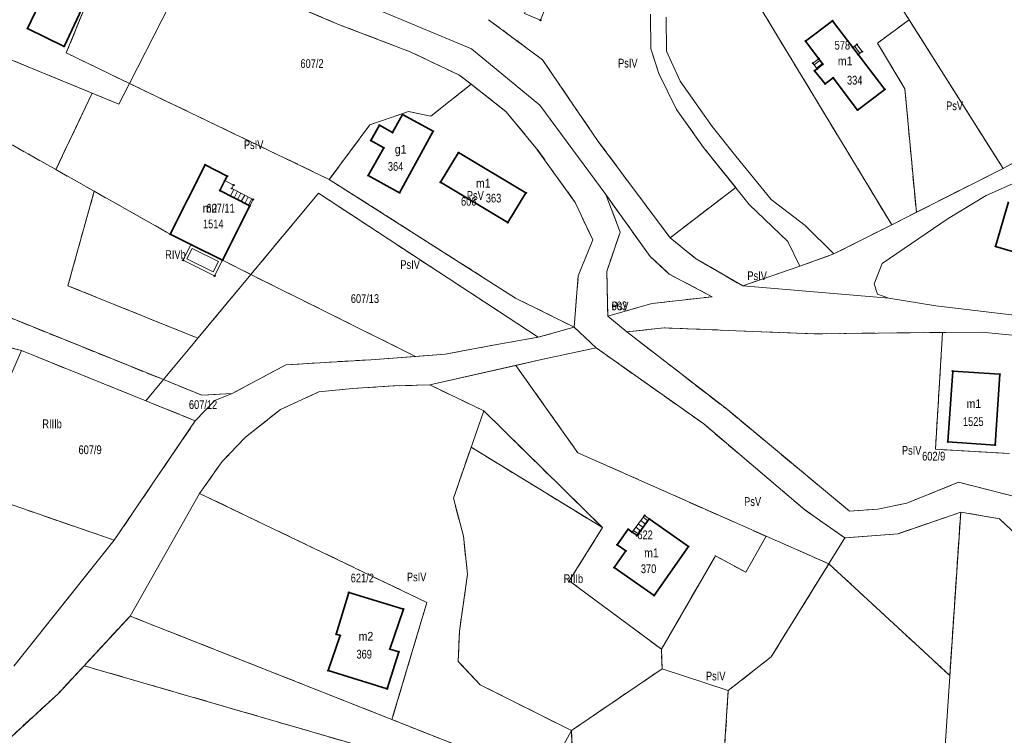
# Model space of a CAD drawing. Header units: metres. Extents: x 7496145 to 7500200, y 5498500 to 5502080.
# Tile 141 of 202: x 7498539 to 7498707, y 5501309 to 5501432. Entities that reach past the tile are written whole.
import ezdxf
from ezdxf.enums import TextEntityAlignment as Align

# ---------------------------------------------------------------- set-up
doc = ezdxf.new("R2010")
doc.units = ezdxf.units.M
doc.header["$MEASUREMENT"] = 0
for name, pattern in [('2.25_0.75', [3, 2.25, -0.75]), ('219-1000', [0]), ('egug-1000', [0])]:
    doc.linetypes.add(name, pattern=pattern)
doc.layers.get('0').update_dxf_attribs({"color": 2, "linetype": 'CONTINUOUS', "lineweight": 5})
for name, color, linetype in [('209-oznaczenie konturu klasyfikacyjnego', 7, 'CONTINUOUS'), ('211-numer działki ewidencyjnej', 7, 'CONTINUOUS'), ('217-kontur klasyfikacyjny', 7, 'CONTINUOUS'), ('218-kontur użytku gruntowego', 7, 'CONTINUOUS'), ('219-działka ewidencyjna', 7, 'CONTINUOUS'), ('312-budynek ewidencyjny', 7, 'CONTINUOUS'), ('312-oznaczenie budynku ewidencyjnego', 7, 'CONTINUOUS'), ('312-oznaczenie budynku ewidencyjnego-Atr117', 7, 'CONTINUOUS'), ('352-schody', 7, 'CONTINUOUS'), ('Punkt budynku', 7, 'CONTINUOUS'), ('taras', 7, 'CONTINUOUS')]:
    doc.layers.add(name, color=color, linetype=linetype)
doc.styles.get("Standard").update_dxf_attribs({"font": 'Working1250', "width": 0.75})

# ---------------------------------------------------------------- blocks, each defined once
blk = doc.blocks.new('PUNKTBUD')
at = {"color": 0}
blk.add_circle((0, 0), 0.09, dxfattribs=at)

msp = doc.modelspace()

# ---------------------------------------------------------------- linework, layer by layer
at = {"layer": '217-kontur klasyfikacyjny', "color": 3, "linetype": '2.25_0.75', "lineweight": 18, "flags": 128}
for points in [[(7498683.07, 5501444.75), (7498691.17, 5501431.93)], [(7498552.75, 5501441.17), (7498546.62, 5501426.24)], [(7498593.34, 5501431.14), (7498572.6, 5501439.91)], [(7498688.18, 5501396.79), (7498662.35, 5501439.46)], [(7498619.07, 5501431.94), (7498628.32, 5501425.03)], [(7498646.89, 5501426.94), (7498646.8, 5501432.91)], [(7498691.17, 5501431.93), (7498685.74, 5501427.94)], [(7498691.17, 5501431.93), (7498707.28, 5501406.43)], [(7498551.08, 5501419.32), (7498523.91, 5501430.51)], [(7498605.62, 5501426.43), (7498593.34, 5501431.14)], [(7498647.73, 5501424.3), (7498646.89, 5501426.94)], [(7498685.74, 5501427.94), (7498690.44, 5501420.07)], [(7498546.62, 5501426.24), (7498557.5, 5501420.99)], [(7498613.97, 5501422.46), (7498605.62, 5501426.43)], [(7498628.32, 5501425.03), (7498637.86, 5501411.07)], [(7498648.24, 5501422.71), (7498647.73, 5501424.3)], [(7498616.07, 5501420.87), (7498613.97, 5501422.46)], [(7498651.28, 5501416.55), (7498648.24, 5501422.71)], [(7498557.5, 5501420.99), (7498555.66, 5501417.44)], [(7498591.74, 5501404.55), (7498557.5, 5501420.99)], [(7498616.07, 5501420.87), (7498609.14, 5501415.4)], [(7498622.06, 5501416.15), (7498616.07, 5501420.87)], [(7498690.44, 5501420.07), (7498692.41, 5501398.93)], [(7498551.08, 5501419.32), (7498544.85, 5501406.24)], [(7498555.66, 5501417.44), (7498551.08, 5501419.32)], [(7498605.35, 5501416.19), (7498598.72, 5501413.94)], [(7498609.14, 5501415.4), (7498605.35, 5501416.19)], [(7498627.18, 5501409.98), (7498622.06, 5501416.15)], [(7498655.91, 5501410.05), (7498651.28, 5501416.55)], [(7498707.28, 5501406.43), (7498725.08, 5501416.13)], [(7498532.24, 5501413.36), (7498544.85, 5501406.24)], [(7498598.72, 5501413.94), (7498591.74, 5501404.55)], [(7498633.93, 5501400.58), (7498627.18, 5501409.98)], [(7498637.86, 5501411.07), (7498650.17, 5501394.56)], [(7498661.45, 5501403.15), (7498655.91, 5501410.05)], [(7498544.85, 5501406.24), (7498551.43, 5501402.53)], [(7498692.41, 5501398.93), (7498707.28, 5501406.43)], [(7498623.7, 5501384.21), (7498591.74, 5501404.55)], [(7498650.17, 5501394.56), (7498661.45, 5501403.15)], [(7498551.43, 5501402.53), (7498546.91, 5501386.34)], [(7498551.43, 5501402.53), (7498564.48, 5501395.17)], [(7498578.29, 5501388.26), (7498589.89, 5501402.19)], [(7498589.89, 5501402.19), (7498627.57, 5501377.51)], [(7498639.15, 5501401.96), (7498641.61, 5501395.52)], [(7498646.77, 5501391.36), (7498639.15, 5501401.96)], [(7498636.91, 5501394.19), (7498633.93, 5501400.58)], [(7498687.15, 5501396.27), (7498688.18, 5501396.79)], [(7498564.48, 5501395.17), (7498573.41, 5501390.69)], [(7498641.61, 5501395.52), (7498639.34, 5501388.8)], [(7498678.26, 5501391.78), (7498687.15, 5501396.27)], [(7498634.44, 5501388.06), (7498636.91, 5501394.19)], [(7498650.17, 5501394.56), (7498654.56, 5501391.02)], [(7498507.61, 5501392.69), (7498563.29, 5501370.24)], [(7498650.05, 5501388.34), (7498646.77, 5501391.36)], [(7498672.44, 5501389.7), (7498678.26, 5501391.78)], [(7498573.41, 5501390.69), (7498578.29, 5501388.26)], [(7498654.56, 5501391.02), (7498662.64, 5501386.3)], [(7498662.64, 5501386.3), (7498672.44, 5501389.7)], [(7498569.19, 5501377.33), (7498578.29, 5501388.26)], [(7498578.29, 5501388.26), (7498606.53, 5501374.23)], [(7498633.72, 5501379.23), (7498634.44, 5501388.06)], [(7498639.34, 5501388.8), (7498639.51, 5501381.13)], [(7498657.4, 5501384.45), (7498650.05, 5501388.34)], [(7498546.91, 5501386.34), (7498569.19, 5501377.33)], [(7498633.72, 5501379.23), (7498623.7, 5501384.21)], [(7498639.51, 5501381.13), (7498647.06, 5501383.28)], [(7498647.06, 5501383.28), (7498657.4, 5501384.45)], [(7498538.94, 5501375.22), (7498523.69, 5501379.1)], [(7498627.57, 5501377.51), (7498633.72, 5501379.23)], [(7498649.15, 5501379.11), (7498642.75, 5501378.43)], [(7498642.75, 5501378.43), (7498660, 5501365.1)], [(7498664.28, 5501378.51), (7498649.15, 5501379.11)], [(7498674.91, 5501378.09), (7498664.28, 5501378.51)], [(7498691.31, 5501378.28), (7498674.91, 5501378.09)], [(7498696.89, 5501378.31), (7498691.31, 5501378.28)], [(7498695.69, 5501358.31), (7498696.89, 5501378.31)], [(7498611.63, 5501374.61), (7498619.83, 5501376.14)], [(7498619.83, 5501376.14), (7498627.57, 5501377.51)], [(7498560.26, 5501366.62), (7498538.94, 5501375.22)], [(7498606.53, 5501374.23), (7498611.63, 5501374.61)], [(7498637.51, 5501375.68), (7498628.12, 5501373.67)], [(7498655.95, 5501362.65), (7498637.51, 5501375.68)], [(7498575.08, 5501367.85), (7498584.3, 5501372.78)], [(7498584.3, 5501372.78), (7498598.89, 5501373.66)], [(7498598.89, 5501373.66), (7498606.53, 5501374.23)], [(7498628.12, 5501373.67), (7498623.74, 5501372.68)], [(7498623.74, 5501372.68), (7498634.34, 5501357.71)], [(7498563.29, 5501370.24), (7498569.91, 5501367.57)], [(7498569.91, 5501367.57), (7498575.08, 5501367.85)], [(7498589.95, 5501368.12), (7498583.37, 5501365.12)], [(7498595.74, 5501368.71), (7498589.95, 5501368.12)], [(7498602.69, 5501369.16), (7498595.74, 5501368.71)], [(7498608.97, 5501369.35), (7498602.69, 5501369.16)], [(7498618.25, 5501364.87), (7498608.97, 5501369.35)], [(7498568.76, 5501363.18), (7498560.26, 5501366.62)], [(7498583.37, 5501365.12), (7498577.39, 5501360.38)], [(7498638.6, 5501344.87), (7498618.25, 5501364.87)], [(7498660, 5501365.1), (7498680.95, 5501347.7)], [(7498554.86, 5501342.71), (7498568.76, 5501363.18)], [(7498673.36, 5501347.87), (7498655.95, 5501362.65)], [(7498577.39, 5501360.38), (7498573.37, 5501356.19)], [(7498613.02, 5501349.94), (7498616.07, 5501358.65)], [(7498616.07, 5501358.65), (7498638.6, 5501344.87)], [(7498634.34, 5501357.71), (7498666.64, 5501343.39)], [(7498708.37, 5501357.59), (7498695.69, 5501358.31)], [(7498573.37, 5501356.19), (7498569.5, 5501350.74)], [(7498690.77, 5501349.08), (7498699.65, 5501352.64)], [(7498699.65, 5501352.64), (7498709.9, 5501350.05)], [(7498528.71, 5501351.75), (7498554.86, 5501342.71)], [(7498569.5, 5501350.74), (7498608.48, 5501332.03)], [(7498614.74, 5501343.41), (7498613.02, 5501349.94)], [(7498680.16, 5501343.11), (7498673.36, 5501347.87)], [(7498680.95, 5501347.7), (7498685.82, 5501348.03)], [(7498685.82, 5501348.03), (7498690.77, 5501349.08)], [(7498700.01, 5501347.54), (7498689.28, 5501343.83)], [(7498698.14, 5501319.52), (7498700.01, 5501347.54)], [(7498706.68, 5501346.37), (7498700.01, 5501347.54)], [(7498714.51, 5501339.01), (7498706.68, 5501346.37)], [(7498632.9, 5501335.75), (7498638.6, 5501344.87)], [(7498615.45, 5501336.92), (7498614.74, 5501343.41)], [(7498666.64, 5501343.39), (7498663.16, 5501337.22)], [(7498666.64, 5501343.39), (7498677.41, 5501338.67)], [(7498689.28, 5501343.83), (7498680.16, 5501343.11)], [(7498657.94, 5501340.03), (7498648.7, 5501324.03)], [(7498663.16, 5501337.22), (7498657.94, 5501340.03)], [(7498667.5, 5501322.71), (7498677.41, 5501338.67)], [(7498677.41, 5501338.67), (7498698.14, 5501319.52)], [(7498614.05, 5501327.13), (7498615.45, 5501336.92)], [(7498648.7, 5501324.03), (7498632.9, 5501335.75)], [(7498608.48, 5501332.03), (7498602.49, 5501311.97)], [(7498557.58, 5501329.72), (7498549.69, 5501321.21)], [(7498602.49, 5501311.97), (7498557.58, 5501329.72)], [(7498613.86, 5501321.94), (7498614.05, 5501327.13)], [(7498648.81, 5501320.67), (7498648.7, 5501324.03)], [(7498660.16, 5501316.94), (7498667.5, 5501322.71)], [(7498549.69, 5501321.21), (7498545.28, 5501316.46)], [(7498596.65, 5501307.57), (7498549.69, 5501321.21)], [(7498617.59, 5501317.94), (7498613.86, 5501321.94)], [(7498633.25, 5501310.09), (7498648.81, 5501320.67)], [(7498633.25, 5501310.09), (7498617.59, 5501317.94)], [(7498545.28, 5501316.46), (7498529.28, 5501301.73)], [(7498658.9, 5501297.62), (7498660.16, 5501316.94)], [(7498628.64, 5501301.63), (7498602.49, 5501311.97)], [(7498633.72, 5501299.99), (7498633.25, 5501310.09)]]:
    msp.add_lwpolyline(points, dxfattribs=at)
at = {"layer": '218-kontur użytku gruntowego', "color": 3, "linetype": 'egug-1000', "lineweight": 18, "flags": 128}
for points in [[(7498691.17, 5501431.93), (7498683.07, 5501444.75)], [(7498546.62, 5501426.24), (7498552.75, 5501441.17)], [(7498616.11, 5501426.93), (7498583.96, 5501440.4)], [(7498593.34, 5501431.14), (7498572.6, 5501439.91)], [(7498662.35, 5501439.46), (7498688.18, 5501396.79)], [(7498619.07, 5501431.94), (7498628.32, 5501425.03)], [(7498646.89, 5501426.94), (7498646.8, 5501432.91)], [(7498691.17, 5501431.93), (7498685.74, 5501427.94)], [(7498707.28, 5501406.43), (7498691.17, 5501431.93)], [(7498523.91, 5501430.51), (7498551.08, 5501419.32)], [(7498605.62, 5501426.43), (7498593.34, 5501431.14)], [(7498627.85, 5501417.26), (7498616.11, 5501426.93)], [(7498647.73, 5501424.3), (7498646.89, 5501426.94)], [(7498685.74, 5501427.94), (7498690.44, 5501420.07)], [(7498557.5, 5501420.99), (7498546.62, 5501426.24)], [(7498613.97, 5501422.46), (7498605.62, 5501426.43)], [(7498628.32, 5501425.03), (7498637.86, 5501411.07)], [(7498648.24, 5501422.71), (7498647.73, 5501424.3)], [(7498616.07, 5501420.87), (7498613.97, 5501422.46)], [(7498651.28, 5501416.55), (7498648.24, 5501422.71)], [(7498557.5, 5501420.99), (7498555.66, 5501417.44)], [(7498591.74, 5501404.55), (7498557.5, 5501420.99)], [(7498616.07, 5501420.87), (7498609.14, 5501415.4)], [(7498622.06, 5501416.15), (7498616.07, 5501420.87)], [(7498690.44, 5501420.07), (7498692.41, 5501398.93)], [(7498551.08, 5501419.32), (7498544.85, 5501406.24)], [(7498555.66, 5501417.44), (7498551.08, 5501419.32)], [(7498639.15, 5501401.96), (7498627.85, 5501417.26)], [(7498605.35, 5501416.19), (7498598.72, 5501413.94)], [(7498609.14, 5501415.4), (7498605.35, 5501416.19)], [(7498627.18, 5501409.98), (7498622.06, 5501416.15)], [(7498655.91, 5501410.05), (7498651.28, 5501416.55)], [(7498707.28, 5501406.43), (7498725.08, 5501416.13)], [(7498532.24, 5501413.36), (7498544.85, 5501406.24)], [(7498598.72, 5501413.94), (7498591.74, 5501404.55)], [(7498633.93, 5501400.58), (7498627.18, 5501409.98)], [(7498637.86, 5501411.07), (7498650.17, 5501394.56)], [(7498661.45, 5501403.15), (7498655.91, 5501410.05)], [(7498718.05, 5501407.86), (7498704.41, 5501401.79)], [(7498544.85, 5501406.24), (7498551.43, 5501402.53)], [(7498692.41, 5501398.93), (7498707.28, 5501406.43)], [(7498591.74, 5501404.55), (7498623.7, 5501384.21)], [(7498650.17, 5501394.56), (7498661.45, 5501403.15)], [(7498551.43, 5501402.53), (7498546.91, 5501386.34)], [(7498551.43, 5501402.53), (7498564.48, 5501395.17)], [(7498589.89, 5501402.19), (7498578.29, 5501388.26)], [(7498627.57, 5501377.51), (7498589.89, 5501402.19)], [(7498639.15, 5501401.96), (7498641.61, 5501395.52)], [(7498646.77, 5501391.36), (7498639.15, 5501401.96)], [(7498704.41, 5501401.79), (7498697.84, 5501397.86)], [(7498636.91, 5501394.19), (7498633.93, 5501400.58)], [(7498688.18, 5501396.79), (7498692.41, 5501398.93)], [(7498697.84, 5501397.86), (7498686.54, 5501390.16)], [(7498687.15, 5501396.27), (7498688.18, 5501396.79)], [(7498564.48, 5501395.17), (7498573.41, 5501390.69)], [(7498641.61, 5501395.52), (7498639.34, 5501388.8)], [(7498678.26, 5501391.78), (7498687.15, 5501396.27)], [(7498634.44, 5501388.06), (7498636.91, 5501394.19)], [(7498650.17, 5501394.56), (7498654.56, 5501391.02)], [(7498507.61, 5501392.69), (7498563.29, 5501370.24)], [(7498650.05, 5501388.34), (7498646.77, 5501391.36)], [(7498672.44, 5501389.7), (7498678.26, 5501391.78)], [(7498573.41, 5501390.69), (7498578.29, 5501388.26)], [(7498654.56, 5501391.02), (7498662.64, 5501386.3)], [(7498662.64, 5501386.3), (7498672.44, 5501389.7)], [(7498686.54, 5501390.16), (7498685.19, 5501386.65)], [(7498569.19, 5501377.33), (7498578.29, 5501388.26)], [(7498578.29, 5501388.26), (7498606.53, 5501374.23)], [(7498633.72, 5501379.23), (7498634.44, 5501388.06)], [(7498639.34, 5501388.8), (7498639.51, 5501381.13)], [(7498657.4, 5501384.45), (7498650.05, 5501388.34)], [(7498546.91, 5501386.34), (7498569.19, 5501377.33)], [(7498685.19, 5501386.65), (7498685.76, 5501384.9)], [(7498685.76, 5501384.9), (7498687.68, 5501384.23)], [(7498623.7, 5501384.21), (7498633.72, 5501379.23)], [(7498639.51, 5501381.13), (7498647.06, 5501383.28)], [(7498647.06, 5501383.28), (7498657.4, 5501384.45)], [(7498687.68, 5501384.23), (7498695.73, 5501382.89)], [(7498695.73, 5501382.89), (7498717.82, 5501380.28)], [(7498642.75, 5501378.43), (7498639.51, 5501381.13)], [(7498523.69, 5501379.1), (7498538.94, 5501375.22)], [(7498627.57, 5501377.51), (7498633.72, 5501379.23)], [(7498637.51, 5501375.68), (7498633.72, 5501379.23)], [(7498649.15, 5501379.11), (7498642.75, 5501378.43)], [(7498642.75, 5501378.43), (7498660, 5501365.1)], [(7498664.28, 5501378.51), (7498649.15, 5501379.11)], [(7498674.91, 5501378.09), (7498664.28, 5501378.51)], [(7498691.31, 5501378.28), (7498674.91, 5501378.09)], [(7498696.89, 5501378.31), (7498691.31, 5501378.28)], [(7498696.89, 5501378.31), (7498695.69, 5501358.31)], [(7498703.72, 5501378.35), (7498696.89, 5501378.31)], [(7498719.09, 5501376.85), (7498703.72, 5501378.35)], [(7498611.63, 5501374.61), (7498619.83, 5501376.14)], [(7498619.83, 5501376.14), (7498627.57, 5501377.51)], [(7498538.94, 5501375.22), (7498560.26, 5501366.62)], [(7498606.53, 5501374.23), (7498611.63, 5501374.61)], [(7498637.51, 5501375.68), (7498628.12, 5501373.67)], [(7498655.95, 5501362.65), (7498637.51, 5501375.68)], [(7498584.3, 5501372.78), (7498575.08, 5501367.85)], [(7498598.89, 5501373.66), (7498584.3, 5501372.78)], [(7498606.53, 5501374.23), (7498598.89, 5501373.66)], [(7498628.12, 5501373.67), (7498623.74, 5501372.68)], [(7498623.74, 5501372.68), (7498608.97, 5501369.35)], [(7498623.74, 5501372.68), (7498634.34, 5501357.71)], [(7498563.29, 5501370.24), (7498569.91, 5501367.57)], [(7498569.91, 5501367.57), (7498575.08, 5501367.85)], [(7498575.08, 5501367.85), (7498572.09, 5501366.68)], [(7498589.95, 5501368.12), (7498583.37, 5501365.12)], [(7498595.74, 5501368.71), (7498589.95, 5501368.12)], [(7498602.69, 5501369.16), (7498595.74, 5501368.71)], [(7498608.97, 5501369.35), (7498602.69, 5501369.16)], [(7498608.97, 5501369.35), (7498618.25, 5501364.87)], [(7498560.26, 5501366.62), (7498568.76, 5501363.18)], [(7498572.09, 5501366.68), (7498568.76, 5501363.18)], [(7498583.37, 5501365.12), (7498577.39, 5501360.38)], [(7498618.25, 5501364.87), (7498638.6, 5501344.87)], [(7498660, 5501365.1), (7498680.95, 5501347.7)], [(7498568.76, 5501363.18), (7498554.86, 5501342.71)], [(7498673.36, 5501347.87), (7498655.95, 5501362.65)], [(7498577.39, 5501360.38), (7498573.37, 5501356.19)], [(7498616.07, 5501358.65), (7498613.02, 5501349.94)], [(7498638.6, 5501344.87), (7498616.07, 5501358.65)], [(7498634.34, 5501357.71), (7498666.64, 5501343.39)], [(7498695.69, 5501358.31), (7498708.37, 5501357.59)], [(7498573.37, 5501356.19), (7498569.5, 5501350.74)], [(7498690.77, 5501349.08), (7498699.65, 5501352.64)], [(7498699.65, 5501352.64), (7498709.9, 5501350.05)], [(7498554.86, 5501342.71), (7498528.71, 5501351.75)], [(7498569.5, 5501350.74), (7498557.58, 5501329.72)], [(7498608.48, 5501332.03), (7498569.5, 5501350.74)], [(7498613.02, 5501349.94), (7498614.74, 5501343.41)], [(7498680.16, 5501343.11), (7498673.36, 5501347.87)], [(7498680.95, 5501347.7), (7498685.82, 5501348.03)], [(7498685.82, 5501348.03), (7498690.77, 5501349.08)], [(7498700.01, 5501347.54), (7498689.28, 5501343.83)], [(7498700.01, 5501347.54), (7498698.14, 5501319.52)], [(7498706.68, 5501346.37), (7498700.01, 5501347.54)], [(7498714.51, 5501339.01), (7498706.68, 5501346.37)], [(7498638.6, 5501344.87), (7498632.9, 5501335.75)], [(7498554.86, 5501342.71), (7498546.99, 5501332.84)], [(7498614.74, 5501343.41), (7498615.45, 5501336.92)], [(7498666.64, 5501343.39), (7498663.16, 5501337.22)], [(7498666.64, 5501343.39), (7498677.41, 5501338.67)], [(7498689.28, 5501343.83), (7498680.16, 5501343.11)], [(7498657.94, 5501340.03), (7498648.7, 5501324.03)], [(7498663.16, 5501337.22), (7498657.94, 5501340.03)], [(7498677.41, 5501338.67), (7498667.5, 5501322.71)], [(7498698.14, 5501319.52), (7498677.41, 5501338.67)], [(7498615.45, 5501336.92), (7498614.05, 5501327.13)], [(7498632.9, 5501335.75), (7498648.7, 5501324.03)], [(7498546.99, 5501332.84), (7498537.66, 5501321.13)], [(7498602.49, 5501311.97), (7498608.48, 5501332.03)], [(7498557.58, 5501329.72), (7498549.69, 5501321.21)], [(7498602.49, 5501311.97), (7498557.58, 5501329.72)], [(7498614.05, 5501327.13), (7498613.86, 5501321.94)], [(7498648.7, 5501324.03), (7498648.81, 5501320.67)], [(7498667.5, 5501322.71), (7498660.16, 5501316.94)], [(7498549.69, 5501321.21), (7498545.28, 5501316.46)], [(7498549.69, 5501321.21), (7498596.65, 5501307.57)], [(7498613.86, 5501321.94), (7498617.59, 5501317.94)], [(7498648.81, 5501320.67), (7498633.25, 5501310.09)], [(7498617.59, 5501317.94), (7498633.25, 5501310.09)], [(7498545.28, 5501316.46), (7498529.28, 5501301.73)], [(7498660.16, 5501316.94), (7498658.9, 5501297.62)], [(7498628.64, 5501301.63), (7498602.49, 5501311.97)], [(7498633.25, 5501310.09), (7498633.72, 5501299.99)]]:
    msp.add_lwpolyline(points, dxfattribs=at)
at = {"layer": '219-działka ewidencyjna', "color": 3, "linetype": '219-1000', "lineweight": 18, "flags": 128}
for points in [[(7498670.38, 5501464.84), (7498707.28, 5501406.43)], [(7498557.5, 5501420.99), (7498568.58, 5501442.77)], [(7498583.96, 5501440.4), (7498616.11, 5501426.93)], [(7498572.6, 5501439.91), (7498593.34, 5501431.14)], [(7498619.07, 5501431.94), (7498628.32, 5501425.03)], [(7498646.8, 5501432.91), (7498646.89, 5501426.94)], [(7498649.59, 5501426.57), (7498649.51, 5501432.35)], [(7498523.91, 5501430.51), (7498555.66, 5501417.44)], [(7498593.34, 5501431.14), (7498605.62, 5501426.43)], [(7498616.11, 5501426.93), (7498627.85, 5501417.26)], [(7498646.89, 5501426.94), (7498648.24, 5501422.71)], [(7498605.62, 5501426.43), (7498613.97, 5501422.46)], [(7498649.59, 5501426.57), (7498651.89, 5501421.4)], [(7498628.32, 5501425.03), (7498637.86, 5501411.07)], [(7498613.97, 5501422.46), (7498616.07, 5501420.87)], [(7498648.24, 5501422.71), (7498651.28, 5501416.55)], [(7498555.66, 5501417.44), (7498557.5, 5501420.99)], [(7498557.5, 5501420.99), (7498591.74, 5501404.55)], [(7498609.14, 5501415.4), (7498616.07, 5501420.87)], [(7498622.06, 5501416.15), (7498616.07, 5501420.87)], [(7498651.89, 5501421.4), (7498657.37, 5501413.64)], [(7498627.85, 5501417.26), (7498639.15, 5501401.96)], [(7498598.72, 5501413.94), (7498605.35, 5501416.19)], [(7498605.35, 5501416.19), (7498609.14, 5501415.4)], [(7498622.06, 5501416.15), (7498627.18, 5501409.98)], [(7498651.28, 5501416.55), (7498655.91, 5501410.05)], [(7498707.28, 5501406.43), (7498725.08, 5501416.13)], [(7498591.74, 5501404.55), (7498598.72, 5501413.94)], [(7498657.37, 5501413.64), (7498661.43, 5501408.57)], [(7498633.93, 5501400.58), (7498627.18, 5501409.98)], [(7498637.86, 5501411.07), (7498650.17, 5501394.56)], [(7498663.75, 5501400.28), (7498655.91, 5501410.05)], [(7498661.43, 5501408.57), (7498667.49, 5501401.14)], [(7498704.41, 5501401.79), (7498718.05, 5501407.86)], [(7498687.15, 5501396.27), (7498707.28, 5501406.43)], [(7498591.74, 5501404.55), (7498623.7, 5501384.21)], [(7498563.29, 5501370.24), (7498589.89, 5501402.19)], [(7498589.89, 5501402.19), (7498627.57, 5501377.51)], [(7498639.15, 5501401.96), (7498641.61, 5501395.52)], [(7498646.77, 5501391.36), (7498639.15, 5501401.96)], [(7498697.84, 5501397.86), (7498704.41, 5501401.79)], [(7498633.93, 5501400.58), (7498636.91, 5501394.19)], [(7498663.75, 5501400.28), (7498670.38, 5501393.94)], [(7498673.34, 5501396.67), (7498667.49, 5501401.14)], [(7498673.34, 5501396.67), (7498678.26, 5501391.78)], [(7498686.54, 5501390.16), (7498697.84, 5501397.86)], [(7498639.34, 5501388.8), (7498641.61, 5501395.52)], [(7498678.26, 5501391.78), (7498687.15, 5501396.27)], [(7498634.44, 5501388.06), (7498636.91, 5501394.19)], [(7498650.17, 5501394.56), (7498654.56, 5501391.02)], [(7498672.44, 5501389.7), (7498670.38, 5501393.94)], [(7498507.61, 5501392.69), (7498563.29, 5501370.24)], [(7498646.77, 5501391.36), (7498650.05, 5501388.34)], [(7498672.44, 5501389.7), (7498678.26, 5501391.78)], [(7498662.64, 5501386.3), (7498654.56, 5501391.02)], [(7498662.64, 5501386.3), (7498672.44, 5501389.7)], [(7498685.19, 5501386.65), (7498686.54, 5501390.16)], [(7498633.72, 5501379.23), (7498634.44, 5501388.06)], [(7498639.34, 5501388.8), (7498639.51, 5501381.13)], [(7498657.4, 5501384.45), (7498650.05, 5501388.34)], [(7498662.64, 5501386.3), (7498687.68, 5501384.23)], [(7498685.19, 5501386.65), (7498685.76, 5501384.9)], [(7498685.76, 5501384.9), (7498687.68, 5501384.23)], [(7498623.7, 5501384.21), (7498633.72, 5501379.23)], [(7498639.51, 5501381.13), (7498647.06, 5501383.28)], [(7498657.4, 5501384.45), (7498647.06, 5501383.28)], [(7498687.68, 5501384.23), (7498695.73, 5501382.89)], [(7498717.82, 5501380.28), (7498695.73, 5501382.89)], [(7498639.51, 5501381.13), (7498642.75, 5501378.43)], [(7498627.57, 5501377.51), (7498633.72, 5501379.23)], [(7498633.72, 5501379.23), (7498637.51, 5501375.68)], [(7498642.75, 5501378.43), (7498649.15, 5501379.11)], [(7498642.75, 5501378.43), (7498660, 5501365.1)], [(7498649.15, 5501379.11), (7498664.28, 5501378.51)], [(7498664.28, 5501378.51), (7498674.91, 5501378.09)], [(7498674.91, 5501378.09), (7498691.31, 5501378.28)], [(7498691.31, 5501378.28), (7498703.72, 5501378.35)], [(7498703.72, 5501378.35), (7498719.09, 5501376.85)], [(7498611.63, 5501374.61), (7498619.83, 5501376.14)], [(7498619.83, 5501376.14), (7498627.57, 5501377.51)], [(7498528.71, 5501351.75), (7498538.94, 5501375.22)], [(7498538.94, 5501375.22), (7498560.26, 5501366.62)], [(7498598.89, 5501373.66), (7498611.63, 5501374.61)], [(7498628.12, 5501373.67), (7498637.51, 5501375.68)], [(7498655.95, 5501362.65), (7498637.51, 5501375.68)], [(7498575.08, 5501367.85), (7498584.3, 5501372.78)], [(7498598.89, 5501373.66), (7498584.3, 5501372.78)], [(7498608.97, 5501369.35), (7498628.12, 5501373.67)], [(7498560.26, 5501366.62), (7498563.29, 5501370.24)], [(7498563.29, 5501370.24), (7498569.91, 5501367.57)], [(7498569.91, 5501367.57), (7498575.08, 5501367.85)], [(7498572.09, 5501366.68), (7498575.08, 5501367.85)], [(7498583.37, 5501365.12), (7498589.95, 5501368.12)], [(7498589.95, 5501368.12), (7498595.74, 5501368.71)], [(7498595.74, 5501368.71), (7498602.69, 5501369.16)], [(7498602.69, 5501369.16), (7498608.97, 5501369.35)], [(7498618.25, 5501364.87), (7498608.97, 5501369.35)], [(7498560.26, 5501366.62), (7498568.76, 5501363.18)], [(7498568.76, 5501363.18), (7498572.09, 5501366.68)], [(7498577.39, 5501360.38), (7498583.37, 5501365.12)], [(7498618.25, 5501364.87), (7498613.02, 5501349.94)], [(7498660, 5501365.1), (7498680.95, 5501347.7)], [(7498554.86, 5501342.71), (7498568.76, 5501363.18)], [(7498655.95, 5501362.65), (7498673.36, 5501347.87)], [(7498573.37, 5501356.19), (7498577.39, 5501360.38)], [(7498569.5, 5501350.74), (7498573.37, 5501356.19)], [(7498690.77, 5501349.08), (7498699.65, 5501352.64)], [(7498699.65, 5501352.64), (7498709.9, 5501350.05)], [(7498528.71, 5501351.75), (7498554.86, 5501342.71)], [(7498557.58, 5501329.72), (7498569.5, 5501350.74)], [(7498614.74, 5501343.41), (7498613.02, 5501349.94)], [(7498673.36, 5501347.87), (7498680.16, 5501343.11)], [(7498680.95, 5501347.7), (7498685.82, 5501348.03)], [(7498685.82, 5501348.03), (7498690.77, 5501349.08)], [(7498689.28, 5501343.83), (7498700.01, 5501347.54)], [(7498696.13, 5501289.51), (7498700.01, 5501347.54)], [(7498700.01, 5501347.54), (7498706.68, 5501346.37)], [(7498706.68, 5501346.37), (7498714.51, 5501339.01)], [(7498537.66, 5501321.13), (7498554.86, 5501342.71)], [(7498614.74, 5501343.41), (7498615.45, 5501336.92)], [(7498667.5, 5501322.71), (7498680.16, 5501343.11)], [(7498680.16, 5501343.11), (7498689.28, 5501343.83)], [(7498614.05, 5501327.13), (7498615.45, 5501336.92)], [(7498545.28, 5501316.46), (7498557.58, 5501329.72)], [(7498557.58, 5501329.72), (7498628.64, 5501301.63)], [(7498614.05, 5501327.13), (7498613.86, 5501321.94)], [(7498660.16, 5501316.94), (7498667.5, 5501322.71)], [(7498617.59, 5501317.94), (7498613.86, 5501321.94)], [(7498633.25, 5501310.09), (7498648.81, 5501320.67)], [(7498648.81, 5501320.67), (7498660.16, 5501316.94)], [(7498617.59, 5501317.94), (7498633.25, 5501310.09)], [(7498529.28, 5501301.73), (7498545.28, 5501316.46)], [(7498656.73, 5501264.51), (7498660.16, 5501316.94)], [(7498628.64, 5501301.63), (7498633.25, 5501310.09)]]:
    msp.add_lwpolyline(points, dxfattribs=at)
at = {"layer": '312-budynek ewidencyjny', "color": 7, "linetype": 'Continuous', "lineweight": 35, "flags": 128}
for points in [[(7498539.97, 5501430.43), (7498546.5, 5501444.06)], [(7498552.75, 5501441.17), (7498546.27, 5501427.36)], [(7498546.27, 5501427.36), (7498539.97, 5501430.43)], [(7498673.39, 5501428.26), (7498678.05, 5501431.74)], [(7498678.05, 5501431.74), (7498681.52, 5501427.17)], [(7498675.67, 5501425.25), (7498673.39, 5501428.26)], [(7498681.52, 5501427.17), (7498682.44, 5501425.97)], [(7498676.39, 5501424.3), (7498675.67, 5501425.25)], [(7498682.44, 5501425.97), (7498687, 5501419.98)], [(7498674.97, 5501423.18), (7498675.38, 5501423.5)], [(7498675.38, 5501423.5), (7498676.39, 5501424.3)], [(7498676.76, 5501420.94), (7498674.97, 5501423.18)], [(7498678.15, 5501421.97), (7498676.76, 5501420.94)], [(7498682.34, 5501416.45), (7498678.15, 5501421.97)], [(7498687, 5501419.98), (7498682.34, 5501416.45)], [(7498602.56, 5501412.6), (7498604.28, 5501415.68)], [(7498604.28, 5501415.68), (7498609.54, 5501412.81)], [(7498598.85, 5501411.23), (7498600.33, 5501413.84)], [(7498600.33, 5501413.84), (7498602.56, 5501412.6)], [(7498609.54, 5501412.81), (7498603.79, 5501402.27)], [(7498598.4, 5501405.21), (7498601.1, 5501409.97)], [(7498601.1, 5501409.97), (7498598.85, 5501411.23)], [(7498610.81, 5501404.06), (7498613.91, 5501409.16)], [(7498613.91, 5501409.16), (7498625.47, 5501402.25)], [(7498564.48, 5501395.17), (7498570.46, 5501407.07)], [(7498570.46, 5501407.07), (7498574.25, 5501405.14)], [(7498574.25, 5501405.14), (7498573.84, 5501404.36)], [(7498603.79, 5501402.27), (7498598.4, 5501405.21)], [(7498573.84, 5501404.36), (7498572.97, 5501402.66)], [(7498622.37, 5501397.15), (7498610.81, 5501404.06)], [(7498572.97, 5501402.66), (7498578.09, 5501400.02)], [(7498625.47, 5501402.25), (7498622.37, 5501397.15)], [(7498578.09, 5501400.02), (7498573.41, 5501390.69)], [(7498705.99, 5501393.07), (7498708.23, 5501400.72)], [(7498568.02, 5501393.39), (7498564.48, 5501395.17)], [(7498573.41, 5501390.69), (7498568.02, 5501393.39)], [(7498715.55, 5501390.27), (7498705.99, 5501393.07)], [(7498697.8, 5501359.58), (7498698.64, 5501371.7)], [(7498698.64, 5501371.7), (7498706.74, 5501371.16)], [(7498706.74, 5501371.16), (7498705.9, 5501359.02)], [(7498705.9, 5501359.02), (7498697.8, 5501359.58)], [(7498644.51, 5501343.5), (7498646.59, 5501346.37)], [(7498646.59, 5501346.37), (7498653.35, 5501341.63)], [(7498641.13, 5501341.92), (7498642.99, 5501344.6)], [(7498642.99, 5501344.6), (7498643.7, 5501344.09)], [(7498643.7, 5501344.09), (7498644.51, 5501343.5)], [(7498640.6, 5501338.02), (7498642.6, 5501340.88)], [(7498642.6, 5501340.88), (7498641.13, 5501341.92)], [(7498653.35, 5501341.63), (7498647.46, 5501333.22)], [(7498647.46, 5501333.22), (7498640.6, 5501338.02)], [(7498592.92, 5501326.59), (7498595.1, 5501333.76)], [(7498595.1, 5501333.76), (7498604.48, 5501330.91)], [(7498604.48, 5501330.91), (7498602.11, 5501324.06)], [(7498591.57, 5501320.37), (7498593.59, 5501326.39)], [(7498593.59, 5501326.39), (7498592.92, 5501326.59)], [(7498602.11, 5501324.06), (7498603.64, 5501323.58)], [(7498603.64, 5501323.58), (7498601.66, 5501317.23)], [(7498601.66, 5501317.23), (7498591.57, 5501320.37)]]:
    msp.add_lwpolyline(points, dxfattribs=at)
at = {"layer": '352-schody', "color": 7, "linetype": 'Continuous', "lineweight": 18, "flags": 128}
for points in [[(7498625.2, 5501432.97), (7498625.8, 5501434.41), (7498628.55, 5501433.28), (7498627.95, 5501431.83)], [(7498625.2, 5501432.97), (7498625.8, 5501434.41), (7498628.55, 5501433.28), (7498627.95, 5501431.83)], [(7498681.52, 5501427.17), (7498682.19, 5501427.68), (7498683.1, 5501426.47), (7498682.44, 5501425.97)], [(7498681.52, 5501427.17), (7498682.19, 5501427.68), (7498683.1, 5501426.47), (7498682.44, 5501425.97)], [(7498674.64, 5501424.48), (7498675.67, 5501425.25), (7498676.39, 5501424.3), (7498675.38, 5501423.5)], [(7498674.64, 5501424.48), (7498675.67, 5501425.25), (7498676.39, 5501424.3), (7498675.38, 5501423.5)], [(7498578.7, 5501401.12), (7498578.09, 5501400.02), (7498572.97, 5501402.66), (7498573.84, 5501404.36), (7498575.34, 5501403.58), (7498575.05, 5501403.01)], [(7498578.7, 5501401.12), (7498578.09, 5501400.02), (7498572.97, 5501402.66), (7498573.84, 5501404.36), (7498575.34, 5501403.58), (7498575.05, 5501403.01)], [(7498643.7, 5501344.09), (7498645.78, 5501346.96), (7498646.59, 5501346.37), (7498644.51, 5501343.5)], [(7498643.7, 5501344.09), (7498645.78, 5501346.96), (7498646.59, 5501346.37), (7498644.51, 5501343.5)]]:
    msp.add_lwpolyline(points, close=True, dxfattribs=at)
for points in [[(7498682.71, 5501426.18), (7498681.8, 5501427.38)], [(7498674.86, 5501424.19), (7498675.88, 5501424.97)], [(7498675.28, 5501423.63), (7498676.3, 5501424.41)], [(7498574.78, 5501401.73), (7498575.36, 5501402.85)], [(7498575.4, 5501401.41), (7498575.98, 5501402.53)], [(7498576.02, 5501401.08), (7498576.6, 5501402.21)], [(7498576.65, 5501400.76), (7498577.23, 5501401.88)], [(7498577.27, 5501400.44), (7498577.85, 5501401.56)], [(7498577.89, 5501400.12), (7498578.47, 5501401.24)], [(7498645.95, 5501345.49), (7498645.14, 5501346.07)], [(7498646.36, 5501346.05), (7498645.55, 5501346.64)], [(7498644.72, 5501343.79), (7498643.91, 5501344.37)], [(7498645.13, 5501344.35), (7498644.32, 5501344.94)], [(7498645.54, 5501344.92), (7498644.73, 5501345.51)]]:
    msp.add_lwpolyline(points, dxfattribs=at)
at = {"layer": 'taras', "color": 0, "lineweight": 18}
for p, q in [((7498566.66, 5501390.71), (7498568.02, 5501393.39)), ((7498568.02, 5501393.39), (7498573.41, 5501390.69)), ((7498567.33, 5501390.93), (7498568.24, 5501392.72)), ((7498568.24, 5501392.72), (7498572.74, 5501390.47)), ((7498572.08, 5501388.02), (7498566.66, 5501390.71)), ((7498571.85, 5501388.69), (7498567.33, 5501390.93)), ((7498572.74, 5501390.47), (7498571.85, 5501388.69)), ((7498573.41, 5501390.69), (7498572.08, 5501388.02))]:
    msp.add_line(p, q, dxfattribs=at)

# ---------------------------------------------------------------- block references
at = {"layer": 'Punkt budynku', "color": 5, "linetype": 'Continuous', "lineweight": 13}
for p in [(7498627.95, 5501431.83), (7498539.97, 5501430.43), (7498678.05, 5501431.74), (7498546.27, 5501427.36), (7498673.39, 5501428.26), (7498681.52, 5501427.17), (7498682.19, 5501427.68), (7498675.67, 5501425.25), (7498682.44, 5501425.97), (7498683.1, 5501426.47), (7498674.64, 5501424.48), (7498675.38, 5501423.5), (7498676.39, 5501424.3), (7498674.97, 5501423.18), (7498678.15, 5501421.97), (7498676.76, 5501420.94), (7498687, 5501419.98), (7498604.28, 5501415.68), (7498682.34, 5501416.45), (7498600.33, 5501413.84), (7498602.56, 5501412.6), (7498609.54, 5501412.81), (7498598.85, 5501411.23), (7498601.1, 5501409.97), (7498613.91, 5501409.16), (7498570.46, 5501407.07), (7498574.25, 5501405.14), (7498598.4, 5501405.21), (7498573.84, 5501404.36), (7498575.34, 5501403.58), (7498610.81, 5501404.06), (7498572.97, 5501402.66), (7498575.05, 5501403.01), (7498603.79, 5501402.27), (7498625.47, 5501402.25), (7498578.09, 5501400.02), (7498578.7, 5501401.12), (7498622.37, 5501397.15), (7498564.48, 5501395.17), (7498568.02, 5501393.39), (7498705.99, 5501393.07), (7498566.66, 5501390.71), (7498573.41, 5501390.69), (7498572.08, 5501388.02), (7498698.64, 5501371.7), (7498706.74, 5501371.16), (7498697.8, 5501359.58), (7498705.9, 5501359.02), (7498645.78, 5501346.96), (7498646.59, 5501346.37), (7498642.99, 5501344.6), (7498643.7, 5501344.09), (7498644.51, 5501343.5), (7498641.13, 5501341.92), (7498642.6, 5501340.88), (7498653.35, 5501341.63), (7498640.6, 5501338.02), (7498595.1, 5501333.76), (7498647.46, 5501333.22), (7498604.48, 5501330.91), (7498592.92, 5501326.59), (7498593.59, 5501326.39), (7498602.11, 5501324.06), (7498603.64, 5501323.58), (7498591.57, 5501320.37), (7498601.66, 5501317.23)]:
    msp.add_blockref('PUNKTBUD', p, dxfattribs=at)

# ---------------------------------------------------------------- texts
at = {"layer": '209-oznaczenie konturu klasyfikacyjnego', "color": 3, "linetype": 'Continuous', "lineweight": 18, "width": 0.79}
for s, p in [('PsIV', (7498641.26, 5501423.74)), ('PsV', (7498697.51, 5501416.43)), ('PsIV', (7498577.1, 5501409.76)), ('PsV', (7498615.33, 5501401.05)), ('RIVb', (7498563.6, 5501390.93)), ('PsIV', (7498603.93, 5501389.21)), ('PsIV', (7498663.43, 5501387.3)), ('PsV', (7498640.15, 5501382.13)), ('RIIIb', (7498542.53, 5501361.91)), ('PsIV', (7498689.93, 5501357.37)), ('PsV', (7498662.88, 5501348.6)), ('PsIV', (7498605.05, 5501335.67)), ('RIIIb', (7498631.92, 5501335.37)), ('PsIV', (7498656.33, 5501318.68))]:
    msp.add_text(s, height=1.5, dxfattribs=at).set_placement(p)
at = {"layer": '211-numer działki ewidencyjnej', "color": 3, "linetype": 'Continuous', "lineweight": 18, "width": 0.79}
for s, p in [('578', (7498678.4, 5501428.31)), ('607/11', (7498570.67, 5501400.38)), ('607/13', (7498595.43, 5501384.88)), ('607/12', (7498567.67, 5501366.71)), ('607/9', (7498548.74, 5501358.97))]:
    msp.add_text(s, height=1.5, dxfattribs=at).set_placement(p, align=Align.TOP_LEFT)
for s, p in [('607/2', (7498586.79, 5501423.66)), ('606', (7498614.33, 5501400.05)), ('603', (7498640.15, 5501382.13)), ('602/9', (7498693.4, 5501356.37)), ('622', (7498644.57, 5501342.89)), ('621/2', (7498595.42, 5501335.49))]:
    msp.add_text(s, height=1.5, dxfattribs=at).set_placement(p)
at = {"layer": '312-oznaczenie budynku ewidencyjnego', "color": 7, "linetype": 'Continuous', "lineweight": 18, "width": 0.79}
for s, p in [('334', (7498680.52, 5501422.32)), ('364', (7498601.79, 5501407.54)), ('363', (7498618.59, 5501402.11)), ('1514', (7498570.08, 5501397.68)), ('1525', (7498700.4, 5501363.8)), ('370', (7498645.17, 5501338.57)), ('369', (7498596.4, 5501323.93))]:
    msp.add_text(s, height=1.5, dxfattribs=at).set_placement(p, align=Align.TOP_LEFT)
at = {"layer": '312-oznaczenie budynku ewidencyjnego-Atr117', "color": 7, "width": 0.9}
for s, p in [('m1', (7498680.2, 5501424.1)), ('g1', (7498603.97, 5501408.98)), ('m1', (7498618.14, 5501403.16)), ('m2', (7498571.29, 5501398.88)), ('m1', (7498702.27, 5501365.36)), ('m1', (7498646.98, 5501339.8)), ('m2', (7498598.03, 5501325.5))]:
    msp.add_text(s, height=1.5, dxfattribs=at).set_placement(p, align=Align.CENTER)

doc.saveas('drawing.dxf')
